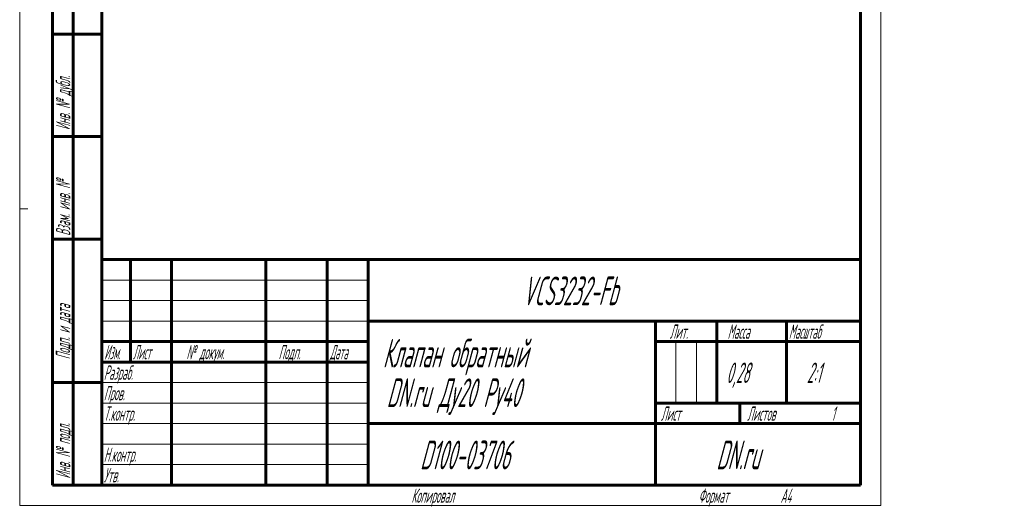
# Model space of a CAD drawing. Header units: millimetres. Extents: x 0 to 240, y 0 to 434.
# Tile 1 of 6: x 0 to 240, y 0 to 118. Entities that reach past the tile are written whole.
import ezdxf

# ---------------------------------------------------------------- set-up
doc = ezdxf.new("R2010")
doc.units = ezdxf.units.MM
doc.linetypes.add('K5LT_BASIC', pattern=[0])
doc.linetypes.add('K5LT_THIN', pattern=[0])
doc.layers.add('Системный слой', color=7, linetype='Continuous')
doc.layers.add('Системный слой (1)', color=251, linetype='Continuous', true_color=0x6c6c6c)
doc.styles.add('KDIMTEXTSTYLE', font='GOST_AU.SHX', dxfattribs={"width": 0.96, "oblique": 15, "height": 5})
doc.styles.add('KTEXTSTYLE', font='GOST_AU.SHX', dxfattribs={"width": 0.56, "height": 5})
doc.dimstyles.new('KDIMSTYLE (2.00)', dxfattribs={"dimtxt": 5, "dimasz": 1, "dimexe": 2, "dimexo": 0, "dimgap": 1, "dimtad": 1, "dimlfac": 0.5, "dimtxsty": 'KDIMTEXTSTYLE', "dimsah": 1, "dimcen": 0, "dimdle": 1, "dimadec": 0, "dimazin": 0, "dimtfac": 0.667, "dimtmove": 0, "dimatfit": 3, "dimfxl": 1, "dimtvp": 1, "dimtolj": 1, "dimtzin": 0, "dimarcsym": 0})

# ---------------------------------------------------------------- blocks, each defined once
blk = doc.blocks.new('KDIMARROW_01')
at = {"layer": 'Системный слой'}
blk.add_hatch(color=0, dxfattribs=at).paths.add_polyline_path([(0, 0), (-5, 0.66), (-4.5, 0), (-5, -0.66)])
at = {"layer": 'Системный слой', "color": 0, "linetype": 'K5LT_THIN', "lineweight": 18}
for p, q in [((-4.5, 0), (-5, 0.66)), ((-5, 0.66), (0, 0)), ((0, 0), (-5, -0.66)), ((-5, -0.66), (-4.5, 0))]:
    blk.add_line(p, q, dxfattribs=at)
at = {"layer": 'Системный слой (1)', "color": 0, "linetype": 'K5LT_THIN', "lineweight": 18}
blk.add_line((92.03, 180.81), (90.03, 180.81), dxfattribs=at)
blk = doc.blocks.new('D0')
at = {"layer": 'Defpoints', "color": 0}
for p in [(148.034958, 253.186611), (148.034958, 216.785655), (92.034958, 200.805655)]:
    blk.add_point(p, dxfattribs=at)
at = {"layer": 'Системный слой (1)', "color": 0, "lineweight": -2}
for p, q in [((92.034958, 200.805655), (92.034958, 255.186611)), ((148.034958, 216.785655), (148.034958, 255.186611)), ((93.034958, 253.186611), (147.034958, 253.186611))]:
    blk.add_line(p, q, dxfattribs=at)
blk.add_blockref('KDIMARROW_01', (148.034958, 253.186611), dxfattribs=at)
at = {"layer": 'Системный слой (1)', "color": 0, "lineweight": -2, "rotation": 180}
blk.add_blockref('KDIMARROW_01', (92.034958, 253.186611), dxfattribs=at)
at = {"layer": 'Системный слой (1)', "color": 7, "insert": (120.034958, 256.686611), "char_height": 5, "attachment_point": 5, "style": 'KDIMTEXTSTYLE'}
blk.add_mtext('\\A1;\\H5.0;\\W0.960;\\Q15;28{\\H3.335000;%%p2}', dxfattribs=at)
blk = doc.blocks.new('U0')
at = {"color": 7, "linetype": 'K5LT_THIN', "lineweight": 18, "true_color": 0xffffff}
for p, q in [((0, 0), (0, 297)), ((210, 297), (210, 0)), ((20, 55), (85, 55)), ((20, 50), (85, 50)), ((20, 45), (85, 45)), ((159.964584, 25), (159.964584, 40)), ((164.9823, 25), (164.9823, 40)), ((20, 30), (85, 30)), ((20, 25), (85, 25)), ((20, 20), (85, 20)), ((20, 15), (85, 15)), ((20, 10), (85, 10)), ((210, 0), (0, 0))]:
    blk.add_line(p, q, dxfattribs=at)
at = {"color": 143, "linetype": 'K5LT_BASIC', "lineweight": 60, "true_color": 0x33acca}
for p, q in [((20, 5), (20, 292)), ((205, 292), (205, 5)), ((8, 5), (8, 150)), ((13, 5), (13, 150)), ((20, 115), (8, 115)), ((20, 90), (8, 90)), ((20, 65), (8, 65)), ((20, 60), (205, 60)), ((20, 5), (20, 60)), ((27, 35), (27, 60)), ((37, 5), (37, 60)), ((60, 5), (60, 60)), ((75, 5), (75, 60)), ((85, 5), (85, 60)), ((85, 45), (205, 45)), ((155, 5), (155, 45)), ((170, 25), (170, 45)), ((187, 25), (187, 45)), ((20, 40), (85, 40)), ((155, 40), (170, 40)), ((170, 40), (205, 40)), ((20, 35), (85, 35)), ((20, 30), (8, 30)), ((155, 25), (205, 25)), ((175.574997, 20), (175.574997, 25)), ((85, 20), (155, 20)), ((155, 20), (205, 20)), ((20, 5), (8, 5)), ((205, 5), (20, 5))]:
    blk.add_line(p, q, dxfattribs=at)
at = {"color": 7, "char_height": 3.5, "attachment_point": 1, "rotation": 90, "style": 'KTEXTSTYLE'}
for s, insert in [('\\H5.0;\\W1.000;\\Q15;\\Q15;\\W0.560;\\H3.50;Инв. № дубл.', (8.822406, 91.57271)), ('\\H5.0;\\W1.000;\\Q15;\\Q15;\\W0.560;\\H3.50;Взам. инв. №', (8.822406, 65.796803)), ('\\H5.0;\\W1.000;\\Q15;\\Q15;\\W0.560;\\H3.50;Подп. и дата', (8.822406, 35.657897)), ('\\H5.0;\\W1.000;\\Q15;\\Q15;\\W0.560;\\H3.50;Инв. № подл.', (8.822406, 6.57271))]:
    blk.add_mtext(s, dxfattribs=dict(at, insert=insert))
at = {"color": 7, "attachment_point": 1, "style": 'KTEXTSTYLE'}
for s, insert, char_height in [('\\H5.0;\\W1.000;\\Q15;\\Q15;\\W0.560;\\H7.00;VCS3232-Fb', (122.612251, 55.855187), 7), ('\\H5.0;\\W1.000;\\Q15;\\Q15;\\W0.560;\\H3.50;Лит.', (158.471719, 44.177593), 3.5), ('\\H5.0;\\W1.000;\\Q15;\\Q15;\\W0.560;\\H3.50;Масса', (172.584563, 44.177593), 3.5), ('\\H5.0;\\W1.000;\\Q15;\\Q15;\\W0.540;\\H3.50;Масштаб', (187.5231, 44.177593), 3.5), ('\\H5.0;\\W1.000;\\Q15;\\Q15;\\W0.560;\\H7.00;Клапан обратный', (88.537046, 40.687874), 7), ('\\H5.0;\\W1.000;\\Q15;\\Q15;\\W0.458;\\H3.50;Изм.', (20.618966, 39.177593), 3.5), ('\\H5.0;\\W1.000;\\Q15;\\Q15;\\W0.467;\\H3.50;Лист', (27.609192, 39.177593), 3.5), ('\\H5.0;\\W1.000;\\Q15;\\Q15;\\W0.560;\\H3.50;№ докум.', (40.628647, 39.177593), 3.5), ('\\H5.0;\\W1.000;\\Q15;\\Q15;\\W0.560;\\H3.50;Подп.', (63.101302, 39.177593), 3.5), ('\\H5.0;\\W1.000;\\Q15;\\Q15;\\W0.467;\\H3.50;Дата', (75.609192, 39.177593), 3.5), ('\\H5.0;\\W1.000;\\Q15;\\Q15;\\W0.560;\\H3.50;Разраб.', (20.5, 34.177593), 3.5), ('\\H5.0;\\W1.000;\\Q15;\\Q15;\\W0.560;0,28', (172.298334, 34.896563), 5), ('\\H5.0;\\W1.000;\\Q15;\\Q15;\\W0.560;{\\c16737820;2:1}', (191.915, 34.896563), 5), ('\\H5.0;\\W1.000;\\Q15;\\Q15;\\W0.560;\\H3.50;Пров.', (20.5, 29.177597), 3.5), ('\\H5.0;\\W1.000;\\Q15;\\Q15;\\W0.560;\\H7.00;DN.ru Ду20 Ру40', (89.463085, 31.022499), 7), ('\\H5.0;\\W1.000;\\Q15;\\Q15;\\W0.560;\\H3.50;Т.контр.', (20.5, 24.177597), 3.5), ('\\H5.0;\\W1.000;\\Q15;\\Q15;\\W0.560;\\H3.50;Лист', (156.316128, 24.177597), 3.5), ('\\H5.0;\\W1.000;\\Q15;\\Q15;\\W0.560;\\H3.50;Листов', (177.358936, 24.177597), 3.5), ('\\H5.0;\\W1.000;\\Q15;\\Q15;\\W0.560;\\H3.50;1', (197.905499, 24.177597), 3.5), ('\\H5.0;\\W1.000;\\Q15;\\Q15;\\W0.560;\\H7.00;{\\c16737820;D100-03706}', (97.612251, 15.855186), 7), ('\\H5.0;\\W1.000;\\Q15;\\Q15;\\W0.560;\\H7.00;DN.ru', (169.836, 15.855186), 7), ('\\H5.0;\\W1.000;\\Q15;\\Q15;\\W0.560;\\H3.50;Н.контр.', (20.5, 14.177597), 3.5), ('\\H5.0;\\W1.000;\\Q15;\\Q15;\\W0.560;\\H3.50;Утв.', (20.5, 9.177597), 3.5), ('\\H5.0;\\W1.000;\\Q15;\\Q15;\\W0.560;\\H3.50;Копировал', (95.5, 4.177594), 3.5), ('\\H5.0;\\W1.000;\\Q15;\\Q15;\\W0.560;\\H3.50;Формат', (165.5, 4.177594), 3.5), ('\\H5.0;\\W1.000;\\Q15;\\Q15;\\W0.560;\\H3.50;A4', (185.5, 4.177594), 3.5)]:
    blk.add_mtext(s, dxfattribs=dict(at, insert=insert, char_height=char_height))

msp = doc.modelspace()

# ---------------------------------------------------------------- block references
msp.add_blockref('U0', (0, 0))

# ---------------------------------------------------------------- dimensions: what is measured, and where the dimension line sits
at = {"layer": 'Системный слой (1)', "color": 7}
dim = msp.add_linear_dim(base=(148.035, 253.187), p1=(92.035, 200.806), p2=(148.035, 216.786), dimstyle='KDIMSTYLE (2.00)', override={"dimexo": 0, "dimgap": 1, "dimpost": '\\H5.0;\\W0.960;\\Q15;<>', "dimblk1": 'KDIMARROW_01', "dimblk2": 'KDIMARROW_01', "dimse1": 0, "dimse2": 0, "dimclrt": 7, "dimtol": 1, "dimtp": 2, "dimtm": 2, "dimtdec": 0, "dimtmove": 0, "dimtolj": 1}, dxfattribs=at)
dim.commit()
dim.dimension.update_dxf_attribs({"geometry": 'D0', "text_midpoint": (120.035, 253.187), "dimtype": 160})

doc.saveas('drawing.dxf')
